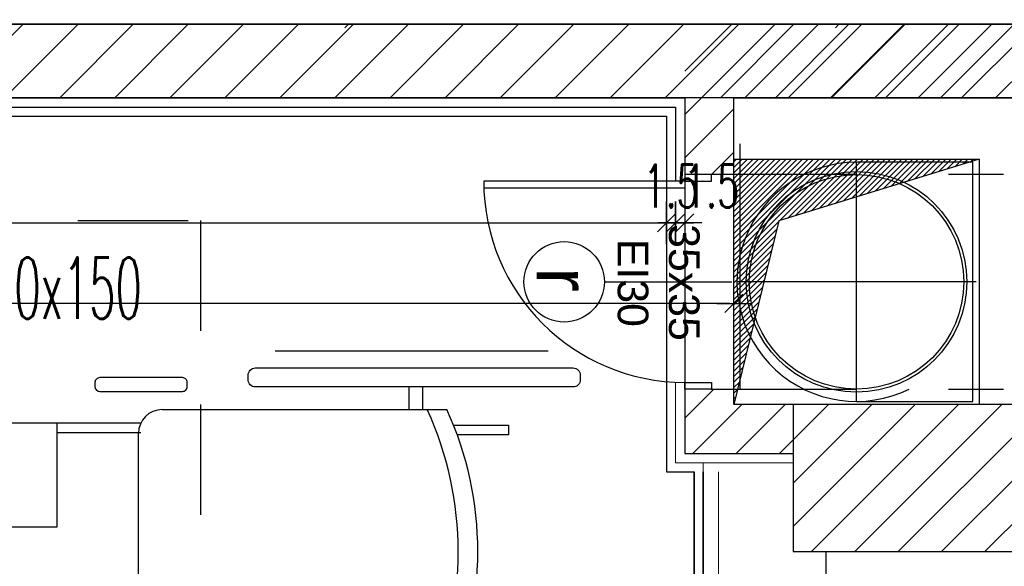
# Model space of a CAD drawing. Header units: centimetres. Extents: x -15121 to 30567, y -60641 to 0.
# Tile 18 of 256: x 1644 to 1804, y -25430 to -25341. Entities that reach past the tile are written whole.
import ezdxf

# ---------------------------------------------------------------- set-up
doc = ezdxf.new("R2010")
doc.units = ezdxf.units.CM
doc.header["$LTSCALE"] = 60
doc.linetypes.add('CIĄGłA', pattern=[0])
doc.linetypes.add('DP', pattern=[0.5, 0.3, -0.2])
for name, color, linetype in [('A-----SZ', 8, 'Continuous'), ('AIKA NP', 7, 'Continuous'), ('AIKA podłoga wc pod meble', 8, 'Continuous'), ('AIKA sanitariaty', 7, 'Continuous'), ('AIKA widokowe', 7, 'Continuous'), ('AIKA wymiarowanie gnaizdka rzut lobby', 7, 'Continuous'), ('AIKA wymiarowanie wc rzut', 7, 'Continuous'), ('AIKA ŚCIANA', 8, 'Continuous')]:
    doc.layers.add(name, color=color, linetype=linetype)
doc.layers.add('opisy', color=1, linetype='Continuous', lineweight=15)
doc.styles.add('Opisowy', font='arial.ttf')
doc.styles.add('RomanS', font='romans.shx')
doc.styles.add('wymiar', font='txt.shx', dxfattribs={"width": 0.6})
doc.dimstyles.new('Dwudziestka', dxfattribs={"dimtxt": 7, "dimasz": 0.7, "dimexe": 5, "dimexo": 0, "dimgap": 2.5, "dimtad": 1, "dimtoh": 1, "dimdec": 3, "dimrnd": 0.5, "dimdsep": 46, "dimtxsty": 'wymiar', "dimblk": 'znacznik', "dimcen": 0, "dimdle": 5, "dimse1": 1, "dimse2": 1, "dimclrd": 256, "dimclre": 256, "dimclrt": 256, "dimadec": 0, "dimazin": 0, "dimtfac": 0.4, "dimtdec": 3, "dimtix": 1, "dimtofl": 0, "dimtmove": 2, "dimatfit": 3, "dimldrblk": 'znacznik', "dimfxl": 1, "dimtolj": 1, "dimarcsym": 0})

# ---------------------------------------------------------------- blocks, each defined once
blk = doc.blocks.new('NP')
at = {"layer": 'AIKA NP', "color": 8, "linetype": 'DP'}
for p, q in [((-170, 0), (0, 0)), ((0, 0), (0, -150))]:
    blk.add_line(p, q, dxfattribs=at)
at = {"layer": 'AIKA NP', "color": 8}
for p, q in [((56.69, -21.33), (12.2, -21.33)), ((34.04, -30.83), (34.04, -27.15)), ((36.27, -30.83), (36.27, -27.15)), ((-6.25, -30.83), (40.19, -30.83)), ((-23.46, -33.01), (-9.73, -33.01)), ((41.27, -33.36), (50.24, -33.36)), ((50.24, -33.36), (50.24, -34.96)), ((-23.46, -34.55), (-9.73, -34.55)), ((-10.12, -73.31), (-10.12, -34.7)), ((50.24, -34.96), (41.88, -34.96))]:
    blk.add_line(p, q, dxfattribs=at)
for points in [[(7.77, -25.99), (7.77, -25.21, -0.414214), (8.93, -24.05), (60.79, -24.05, -0.414214), (61.95, -25.21), (61.95, -25.99, -0.414214), (60.79, -27.15), (8.93, -27.15, -0.414214)], [(-17.22, -26.4), (-17.22, -27.1, 0.414214), (-16.45, -27.87), (-2.94, -27.87, 0.414214), (-2.17, -27.1), (-2.17, -26.4, 0.414214), (-2.94, -25.63), (-16.45, -25.63, 0.414214)]]:
    blk.add_lwpolyline(points, format="xyb", close=True, dxfattribs=at)
blk.add_lwpolyline([(-35.39, -33.01), (-23.46, -33.01), (-23.46, -50.01), (-35.39, -50.01)], close=True, dxfattribs=at)
for centre, radius, start, end in [((-6.25, -34.7), 3.87, 90, 180), ((-13.72, -54.01), 55.75, 335.4425, 24.5575), ((-10.52, -54.01), 55.75, 335.4425, 24.5575)]:
    blk.add_arc(centre, radius, start, end, dxfattribs=at)
at = {"layer": 'AIKA NP', "color": 8, "style": 'RomanS', "width": 0.5}
blk.add_text('150x150', height=10, dxfattribs=at).set_placement((-38.94, -16.03))
blk = doc.blocks.new('znacznik')
at = {"color": 0}
for points in [[(0, -5), (0, 5)], [(-4, 0), (4, 0)]]:
    blk.add_lwpolyline(points, dxfattribs=at)
at = {"color": 1}
blk.add_lwpolyline([(-2.12, -2.12), (2.12, 2.12)], dxfattribs=at)
blk = doc.blocks.new('*D5910')
at = {"layer": 'AIKA wymiarowanie wc rzut', "lineweight": -2, "transparency": 16777216}
blk.add_line((1451.84, -25374.08), (1748.44, -25374.08), dxfattribs=at)
at = {"layer": 'Defpoints', "color": 0, "transparency": 16777216}
for p in [(1451.14, -25356.7), (1749.14, -25356.7), (1749.14, -25374.08)]:
    blk.add_point(p, dxfattribs=at)
at = {"layer": 'AIKA wymiarowanie wc rzut', "lineweight": -2, "transparency": 16777216, "xscale": 0.7, "yscale": 0.7, "zscale": 0.7, "rotation": 180}
blk.add_blockref('znacznik', (1451.14, -25374.08), dxfattribs=at)
at = {"layer": 'AIKA wymiarowanie wc rzut', "lineweight": -2, "transparency": 16777216, "xscale": 0.7, "yscale": 0.7, "zscale": 0.7}
blk.add_blockref('znacznik', (1749.14, -25374.08), dxfattribs=at)
at = {"layer": 'AIKA wymiarowanie wc rzut', "transparency": 16777216, "insert": (1600.14, -25368.08), "char_height": 7, "attachment_point": 5, "style": 'wymiar'}
blk.add_mtext('\\A1;298', dxfattribs=at)
blk = doc.blocks.new('*D5911')
at = {"layer": 'AIKA wymiarowanie wc rzut', "lineweight": -2, "transparency": 16777216}
for p, q in [((1748.44, -25374.08), (1747.74, -25374.08)), ((1751.34, -25374.08), (1752.04, -25374.08))]:
    blk.add_line(p, q, dxfattribs=at)
at = {"layer": 'Defpoints', "color": 0, "transparency": 16777216}
for p in [(1750.64, -25355.2), (1749.14, -25356.7), (1750.64, -25374.08)]:
    blk.add_point(p, dxfattribs=at)
at = {"layer": 'AIKA wymiarowanie wc rzut', "lineweight": -2, "transparency": 16777216, "xscale": 0.7, "yscale": 0.7, "zscale": 0.7}
blk.add_blockref('znacznik', (1749.14, -25374.08), dxfattribs=at)
at = {"layer": 'AIKA wymiarowanie wc rzut', "lineweight": -2, "transparency": 16777216, "xscale": 0.7, "yscale": 0.7, "zscale": 0.7, "rotation": 180}
blk.add_blockref('znacznik', (1750.64, -25374.08), dxfattribs=at)
at = {"layer": 'AIKA wymiarowanie wc rzut', "transparency": 16777216, "insert": (1749.89, -25368.08), "char_height": 7, "attachment_point": 5, "style": 'wymiar'}
blk.add_mtext('\\A1;1.5', dxfattribs=at)
blk = doc.blocks.new('*D5912')
at = {"layer": 'AIKA wymiarowanie wc rzut', "lineweight": -2, "transparency": 16777216}
for p, q in [((1749.94, -25374.08), (1749.24, -25374.08)), ((1752.84, -25374.08), (1753.54, -25374.08))]:
    blk.add_line(p, q, dxfattribs=at)
at = {"layer": 'Defpoints', "color": 0, "transparency": 16777216}
for p in [(1752.14, -25353.7), (1750.64, -25355.2), (1752.14, -25374.08)]:
    blk.add_point(p, dxfattribs=at)
at = {"layer": 'AIKA wymiarowanie wc rzut', "lineweight": -2, "transparency": 16777216, "xscale": 0.7, "yscale": 0.7, "zscale": 0.7}
blk.add_blockref('znacznik', (1750.64, -25374.08), dxfattribs=at)
at = {"layer": 'AIKA wymiarowanie wc rzut', "lineweight": -2, "transparency": 16777216, "xscale": 0.7, "yscale": 0.7, "zscale": 0.7, "rotation": 180}
blk.add_blockref('znacznik', (1752.14, -25374.08), dxfattribs=at)
at = {"layer": 'AIKA wymiarowanie wc rzut', "transparency": 16777216, "insert": (1756.51, -25368.08), "char_height": 7, "attachment_point": 5, "style": 'wymiar'}
blk.add_mtext('\\A1;1.5', dxfattribs=at)
blk = doc.blocks.new('*D5913')
at = {"layer": 'AIKA wymiarowanie wc rzut', "lineweight": -2, "transparency": 16777216}
blk.add_line((1759.44, -25387.22), (1448.84, -25387.22), dxfattribs=at)
at = {"layer": 'Defpoints', "color": 0, "transparency": 16777216}
for p in [(1448.14, -25357.97), (1760.14, -25357.97), (1448.14, -25387.22)]:
    blk.add_point(p, dxfattribs=at)
at = {"layer": 'AIKA wymiarowanie wc rzut', "lineweight": -2, "transparency": 16777216, "xscale": 0.7, "yscale": 0.7, "zscale": 0.7, "rotation": 180}
blk.add_blockref('znacznik', (1448.14, -25387.22), dxfattribs=at)
at = {"layer": 'AIKA wymiarowanie wc rzut', "lineweight": -2, "transparency": 16777216, "xscale": 0.7, "yscale": 0.7, "zscale": 0.7}
blk.add_blockref('znacznik', (1760.14, -25387.22), dxfattribs=at)
at = {"layer": 'AIKA wymiarowanie wc rzut', "transparency": 16777216, "insert": (1604.14, -25381.22), "char_height": 7, "attachment_point": 5, "style": 'wymiar'}
blk.add_mtext('\\A1;312', dxfattribs=at)

msp = doc.modelspace()

# ---------------------------------------------------------------- linework, layer by layer
at = {"layer": 'A-----SZ'}
msp.add_line((1777.2595, -25341.6963), (1776.7034, -25342.2525), dxfattribs=at)
msp.add_lwpolyline([(1448.1412, -25410.6963), (1448.1412, -25353.6963), (1752.1412, -25353.6963), (1752.1412, -25411.6963), (1769.8045, -25411.6963), (1769.8045, -25427.6963), (1819.8045, -25427.6963), (1819.8045, -25580.6963), (1808.7504, -25580.6963), (1805.6412, -25580.6963), (1805.6412, -25597.6963), (1448.24, -25597.6963), (1448.1412, -25518.6963)], dxfattribs=at)
at = {"layer": 'AIKA NP', "color": 8}
for points in [[(1448.1412, -25410.6963), (1448.1412, -25353.6963), (1752.1412, -25353.6963), (1752.1412, -25411.6963), (1769.8045, -25411.6963)], [(1448.1412, -25518.6963), (1448.2287, -25588.6963), (1755.1412, -25588.6963), (1755.1412, -25414.6963)]]:
    msp.add_lwpolyline(points, dxfattribs=at)
at = {"layer": 'AIKA podłoga wc pod meble'}
msp.add_lwpolyline([(1431.1412, -25410.7001), (1451.0586, -25410.7001), (1451.1412, -25356.6963), (1749.1412, -25356.6963), (1749.1412, -25414.6963), (1753.6412, -25414.6963), (1753.6423, -25587.1963), (1451.1429, -25587.5662), (1451.1429, -25518.6926), (1431.1412, -25518.6963)], close=True, dxfattribs=at)
at = {"layer": 'AIKA sanitariaty', "color": 8}
msp.add_line((1697.2595, -25341.6963), (1696.7034, -25342.2525), dxfattribs=at)
at = {"layer": 'AIKA widokowe'}
for p, q in [((1761.1411, -25401.1963), (1761.1411, -25361.1963)), ((1756.5162, -25366.1963), (1752.1412, -25366.1963)), ((1780.1412, -25366.1963), (1756.4324, -25366.1963)), ((1756.5162, -25367.2901), (1756.5162, -25366.1963)), ((1804.1412, -25366.1963), (1795.1412, -25366.1963)), ((1751.0475, -25367.2901), (1719.3287, -25367.2901)), ((1752.1412, -25367.2901), (1719.3287, -25367.2901)), ((1719.3287, -25368.3838), (1752.1412, -25368.3838)), ((1752.1412, -25367.2901), (1756.5162, -25367.2901)), ((1752.1412, -25400.1026), (1752.1412, -25400.1026)), ((1752.1412, -25400.1026), (1756.5162, -25400.1026)), ((1752.1412, -25401.1963), (1752.1412, -25400.1026)), ((1756.5162, -25400.1026), (1756.5162, -25401.1963)), ((1756.5162, -25401.1963), (1752.1412, -25401.1963)), ((1756.4324, -25401.1963), (1780.1412, -25401.1963)), ((1795.1412, -25401.1963), (1804.1412, -25401.1963)), ((1753.6412, -25587.1963), (1753.6412, -25414.6963))]:
    msp.add_line(p, q, dxfattribs=at)
at = {"layer": 'AIKA widokowe', "color": 8}
msp.add_line((1755.1412, -25414.6963), (1755.1412, -25597.6963), dxfattribs=at)
at = {"layer": 'AIKA widokowe'}
for points in [[(1449.6412, -25410.6963), (1449.6412, -25355.1963), (1750.6412, -25355.1963), (1750.6412, -25367.2901)], [(1451.1412, -25410.6963), (1451.1412, -25356.6963), (1749.1412, -25356.6963), (1749.1412, -25367.2901)], [(1760.1412, -25363.6963), (1800.1412, -25363.6963), (1800.1412, -25403.6963), (1760.1412, -25403.6963), (1760.1412, -25363.6963)], [(1780.1412, -25403.1963), (1780.1412, -25364.1963)], [(1780.1412, -25403.1963), (1799.1412, -25403.1963), (1799.1412, -25364.1963), (1780.1412, -25364.1963)], [(1799.6412, -25383.6963), (1760.6412, -25383.6963)], [(1749.1412, -25399.9652), (1749.1412, -25414.6963), (1753.6412, -25414.6963)]]:
    msp.add_lwpolyline(points, dxfattribs=at)
msp.add_lwpolyline([(1760.1412, -25363.6963), (1800.1412, -25363.6963), (1767.4976, -25373.745), (1760.1412, -25403.6963)], close=True, dxfattribs=at)
for radius in [18, 17.5, 17.5]:
    msp.add_circle((1780.1412, -25383.6963), radius, dxfattribs=at)
for centre, radius, start, end in [((1780.1412, -25383.6963), 19.5, 90, 296.176952), ((1752.1412, -25367.2901), 32.8125, 180, 270)]:
    msp.add_arc(centre, radius, start, end, dxfattribs=at)
at = {"layer": 'AIKA wymiarowanie gnaizdka rzut lobby', "color": 8}
msp.add_lwpolyline([(1636.1412, -25158.6963), (1570.6413, -25158.6963), (1570.6413, -25321.6963), (1593.6413, -25321.6963), (1593.6413, -25341.6963), (1819.8045, -25341.6963), (1819.8045, -25269.6963)], dxfattribs=at)
at = {"layer": 'AIKA ŚCIANA'}
for p, q in [((1819.8045, -25341.6963), (1448.1412, -25341.6963)), ((1632.2094, -25353.6963), (1644.2094, -25341.6963)), ((1641.1896, -25353.6963), (1653.1896, -25341.6963)), ((1650.1699, -25353.6963), (1662.1699, -25341.6963)), ((1659.1501, -25353.6963), (1671.1501, -25341.6963)), ((1668.1304, -25353.6963), (1680.1304, -25341.6963)), ((1677.1106, -25353.6963), (1689.1106, -25341.6963)), ((1686.0909, -25353.6963), (1698.0909, -25341.6963)), ((1695.0711, -25353.6963), (1707.0711, -25341.6963)), ((1704.0514, -25353.6963), (1716.0514, -25341.6963)), ((1713.0317, -25353.6963), (1725.0317, -25341.6963)), ((1722.0119, -25353.6963), (1734.0119, -25341.6963)), ((1730.9922, -25353.6963), (1742.9922, -25341.6963)), ((1739.9724, -25353.6963), (1751.9724, -25341.6963)), ((1748.9527, -25353.6963), (1760.9527, -25341.6963)), ((1752.1412, -25349.3545), (1759.7994, -25341.6963)), ((1752.1412, -25356.4256), (1766.8705, -25341.6963)), ((1757.9329, -25353.6963), (1769.9329, -25341.6963)), ((1761.9415, -25353.6963), (1773.9415, -25341.6963)), ((1766.9132, -25353.6963), (1778.9132, -25341.6963)), ((1769.0126, -25353.6963), (1781.0126, -25341.6963)), ((1775.8935, -25353.6963), (1787.8935, -25341.6963)), ((1776.0837, -25353.6963), (1788.0837, -25341.6963)), ((1783.1547, -25353.6963), (1795.1547, -25341.6963)), ((1784.8737, -25353.6963), (1796.8737, -25341.6963)), ((1790.2258, -25353.6963), (1802.2258, -25341.6963)), ((1793.854, -25353.6963), (1805.854, -25341.6963)), ((1797.2969, -25353.6963), (1809.2969, -25341.6963)), ((1802.8342, -25353.6963), (1814.8342, -25341.6963)), ((1810.6413, -25353.6963), (1448.1412, -25353.6963)), ((1752.1412, -25353.6963), (1752.1412, -25411.6963)), ((1760.1412, -25403.6963), (1760.1412, -25353.6963)), ((1760.1412, -25353.6963), (1819.8045, -25353.6963)), ((1752.1412, -25363.4967), (1760.1412, -25355.4967)), ((1756.5126, -25366.1963), (1760.1412, -25362.5677)), ((1739.0162, -25383.6949), (1759.7975, -25383.6949)), ((1801.0786, -25427.6963), (1831.8045, -25396.9705)), ((1752.1412, -25405.9231), (1756.8679, -25401.1963)), ((1753.439, -25411.6963), (1761.439, -25403.6963)), ((1819.8045, -25403.6963), (1760.1412, -25403.6963)), ((1760.5101, -25411.6963), (1768.5101, -25403.6963)), ((1767.5812, -25411.6963), (1775.5812, -25403.6963)), ((1769.8045, -25416.5441), (1782.6522, -25403.6963)), ((1769.8045, -25423.6151), (1789.7233, -25403.6963)), ((1819.8045, -25403.6963), (1769.8045, -25403.6963)), ((1769.8045, -25403.6963), (1769.8045, -25427.6963)), ((1772.7944, -25427.6963), (1796.7944, -25403.6963)), ((1779.8654, -25427.6963), (1803.8654, -25403.6963)), ((1786.9365, -25427.6963), (1810.9365, -25403.6963)), ((1794.0076, -25427.6963), (1818.0076, -25403.6963)), ((1752.1412, -25411.6963), (1769.8045, -25411.6963)), ((1769.8045, -25427.6963), (1819.8045, -25427.6963)), ((1775.1412, -25427.6963), (1775.1412, -25597.6963))]:
    msp.add_line(p, q, dxfattribs=at)
msp.add_circle((1732.4537, -25383.6966), 6.5625, dxfattribs=at)
at = {"layer": 'opisy', "color": 4}
for p, q in [((1760.1412, -25353.6963), (1760.1412, -25403.6963)), ((1760.1412, -25387.7979), (1760.1412, -25379.5948)), ((1760.1412, -25379.5948), (1760.1412, -25387.7979)), ((1760.1412, -25403.6963), (1769.8045, -25403.6963))]:
    msp.add_line(p, q, dxfattribs=at)
at = {"layer": 'opisy', "color": 4, "linetype": 'CIĄGłA'}
for p, q in [((1760.1412, -25363.6963), (1800.1412, -25363.6963)), ((1760.1412, -25403.6963), (1760.1412, -25363.6963)), ((1800.1412, -25363.6963), (1767.4976, -25373.745)), ((1767.4976, -25373.745), (1760.1412, -25403.6963))]:
    msp.add_line(p, q, dxfattribs=at)
at = {"layer": 'opisy', "color": 252, "linetype": 'Continuous', "true_color": 0x939598}
for p, q in [((1760.1412, -25364.1269), (1760.5718, -25363.6963)), ((1760.1412, -25365.0249), (1761.4698, -25363.6963)), ((1760.1412, -25365.9229), (1762.3678, -25363.6963)), ((1760.1412, -25366.821), (1763.2658, -25363.6963)), ((1760.1412, -25367.719), (1764.1639, -25363.6963)), ((1760.1412, -25368.617), (1765.0619, -25363.6963)), ((1760.1412, -25369.515), (1765.9599, -25363.6963)), ((1760.1412, -25370.4131), (1766.8579, -25363.6963)), ((1760.1412, -25371.3111), (1767.756, -25363.6963)), ((1760.1412, -25372.2091), (1768.654, -25363.6963)), ((1760.1412, -25373.1071), (1769.552, -25363.6963)), ((1760.1412, -25374.0052), (1770.45, -25363.6963)), ((1760.1412, -25374.9032), (1771.3481, -25363.6963)), ((1760.1412, -25375.8012), (1772.2461, -25363.6963)), ((1760.1412, -25376.6992), (1773.1441, -25363.6963)), ((1760.1412, -25377.5973), (1774.0422, -25363.6963)), ((1760.1412, -25378.4953), (1774.9402, -25363.6963)), ((1760.1412, -25379.3933), (1775.8382, -25363.6963)), ((1760.1412, -25380.2913), (1776.7362, -25363.6963)), ((1767.6248, -25373.7058), (1777.6343, -25363.6963)), ((1768.9222, -25373.3065), (1778.5323, -25363.6963)), ((1770.2196, -25372.9071), (1779.4303, -25363.6963)), ((1771.517, -25372.5077), (1780.3283, -25363.6963)), ((1772.8144, -25372.1083), (1781.2264, -25363.6963)), ((1774.1118, -25371.7089), (1782.1244, -25363.6963)), ((1775.4092, -25371.3096), (1783.0224, -25363.6963)), ((1776.7066, -25370.9102), (1783.9204, -25363.6963)), ((1778.004, -25370.5108), (1784.8185, -25363.6963)), ((1779.3014, -25370.1114), (1785.7165, -25363.6963)), ((1780.5988, -25369.7121), (1786.6145, -25363.6963)), ((1781.8962, -25369.3127), (1787.5125, -25363.6963)), ((1783.1936, -25368.9133), (1788.4106, -25363.6963)), ((1784.491, -25368.5139), (1789.3086, -25363.6963)), ((1785.7884, -25368.1145), (1790.2066, -25363.6963)), ((1787.0858, -25367.7152), (1791.1046, -25363.6963)), ((1788.3832, -25367.3158), (1792.0027, -25363.6963)), ((1789.6806, -25366.9164), (1792.9007, -25363.6963)), ((1790.978, -25366.517), (1793.7987, -25363.6963)), ((1792.2754, -25366.1176), (1794.6967, -25363.6963)), ((1793.5728, -25365.7183), (1795.5948, -25363.6963)), ((1794.8702, -25365.3189), (1796.4928, -25363.6963)), ((1796.1676, -25364.9195), (1797.3908, -25363.6963)), ((1797.465, -25364.5201), (1798.2888, -25363.6963)), ((1798.7624, -25364.1208), (1799.1869, -25363.6963)), ((1800.0598, -25363.7214), (1800.0849, -25363.6963)), ((1760.1412, -25381.1894), (1767.4689, -25373.8617)), ((1760.1412, -25382.0874), (1767.1765, -25375.0521)), ((1760.1412, -25382.9854), (1766.8842, -25376.2425)), ((1760.1412, -25383.8835), (1766.5918, -25377.4329)), ((1760.1412, -25384.7815), (1766.2994, -25378.6233)), ((1760.1412, -25385.6795), (1766.007, -25379.8137)), ((1760.1412, -25386.5775), (1765.7147, -25381.0041)), ((1760.1412, -25387.4756), (1765.4223, -25382.1945)), ((1760.1412, -25388.3736), (1765.1299, -25383.3849)), ((1760.1412, -25389.2716), (1764.8375, -25384.5753)), ((1760.1412, -25390.1696), (1764.5452, -25385.7657)), ((1760.1412, -25391.0677), (1764.2528, -25386.9561)), ((1760.1412, -25391.9657), (1763.9604, -25388.1465)), ((1760.1412, -25392.8637), (1763.668, -25389.3369)), ((1760.1412, -25393.7617), (1763.3757, -25390.5273)), ((1760.1412, -25394.6598), (1763.0833, -25391.7177)), ((1760.1412, -25395.5578), (1762.7909, -25392.9081)), ((1760.1412, -25396.4558), (1762.4985, -25394.0985)), ((1760.1412, -25397.3538), (1762.2062, -25395.2889)), ((1760.1412, -25398.2519), (1761.9138, -25396.4793)), ((1760.1412, -25399.1499), (1761.6214, -25397.6697)), ((1760.1412, -25400.0479), (1761.329, -25398.8601)), ((1760.1412, -25400.9459), (1761.0367, -25400.0505)), ((1760.1412, -25401.844), (1760.7443, -25401.2409)), ((1760.1412, -25402.742), (1760.4519, -25402.4313)), ((1760.1412, -25403.64), (1760.1595, -25403.6217))]:
    msp.add_line(p, q, dxfattribs=at)
at = {"layer": 'opisy', "linetype": 'Continuous'}
for p, q in [((1752.1412, -25366.1963), (1760.1412, -25366.1963)), ((1752.1412, -25401.1963), (1760.1412, -25401.1963))]:
    msp.add_line(p, q, dxfattribs=at)
at = {"layer": 'opisy'}
for p, q in [((1752.1412, -25366.1963), (1752.1412, -25367.2901)), ((1752.1412, -25366.1963), (1752.1412, -25367.2901)), ((1752.1412, -25367.2901), (1751.0475, -25367.2901)), ((1752.1412, -25368.3838), (1752.1412, -25367.2901))]:
    msp.add_line(p, q, dxfattribs=at)
at = {"layer": 'opisy', "lineweight": 5}
msp.add_line((1760.1412, -25401.1963), (1760.1412, -25366.1963), dxfattribs=at)
at = {"layer": 'opisy', "color": 40}
msp.add_line((1739.0162, -25383.6949), (1759.7975, -25383.6949), dxfattribs=at)
at = {"layer": 'opisy', "color": 5}
for p, q in [((1755.1412, -25413.1963), (1753.6412, -25413.1963)), ((1755.1412, -25588.6963), (1755.1412, -25413.1963))]:
    msp.add_line(p, q, dxfattribs=at)
at = {"layer": 'opisy', "color": 8}
msp.add_line((1757.6412, -25414.6963), (1757.6412, -25597.6963), dxfattribs=at)
at = {"layer": 'opisy', "color": 5}
msp.add_lwpolyline([(1750.6412, -25400.0683), (1750.6412, -25413.1963), (1769.8045, -25413.1963)], dxfattribs=at)

# ---------------------------------------------------------------- block references
at = {"layer": 'AIKA NP', "color": 8}
msp.add_blockref('NP', (1673.1412, -25373.6963), dxfattribs=at)

# ---------------------------------------------------------------- texts
at = {"layer": 'AIKA ŚCIANA', "style": 'Opisowy'}
for s, height, p in [('35x35', 5, (1749.5492, -25374.2912)), ('EI30', 5, (1741.1954, -25376.6803)), ('r', 8.75, (1727.9852, -25381.2877))]:
    msp.add_text(s, height=height, rotation=270, dxfattribs=at).set_placement(p)

# ---------------------------------------------------------------- dimensions: what is measured, and where the dimension line sits
at = {"layer": 'AIKA wymiarowanie wc rzut', "color": 2}
dim = msp.add_linear_dim(base=(1752.1412, -25374.0781), p1=(1750.6412, -25355.1963), p2=(1752.1412, -25353.6963), dimstyle='Dwudziestka', dxfattribs=at)
dim.commit()
dim.dimension.update_dxf_attribs({"geometry": '*D5912', "text_midpoint": (1756.5071, -25368.0781), "dimtype": 160})
for base, p1, p2, picture, middle in [((1750.6412, -25374.0781), (1749.1412, -25356.6963), (1750.6412, -25355.1963), '*D5911', (1749.8912, -25368.0781)), ((1749.1412, -25374.0781), (1451.1412, -25356.6963), (1749.1412, -25356.6963), '*D5910', (1600.1412, -25368.0781)), ((1448.1412, -25387.2201), (1760.1412, -25357.9701), (1448.1412, -25357.9701), '*D5913', (1604.1412, -25381.2201))]:
    dim = msp.add_linear_dim(base=base, p1=p1, p2=p2, dimstyle='Dwudziestka', dxfattribs=at)
    dim.commit()
    dim.dimension.update_dxf_attribs({"geometry": picture, "text_midpoint": middle})

doc.saveas('drawing.dxf')
